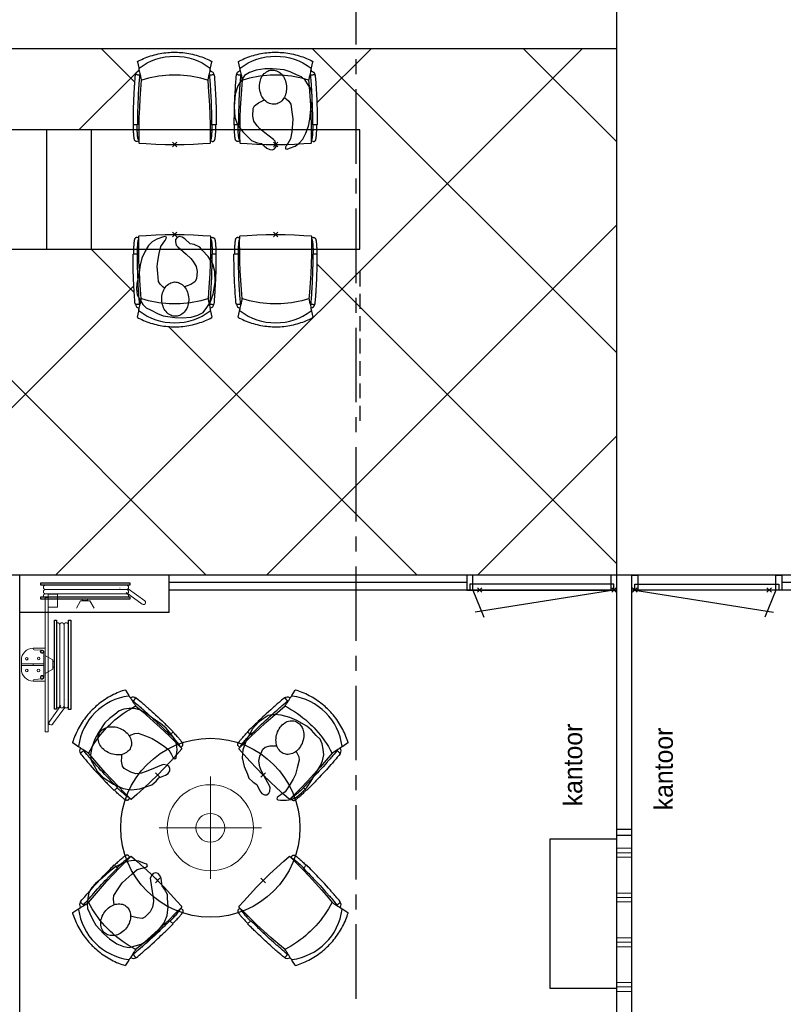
# Model space of a CAD drawing. Header units: millimetres. Extents: x -46954 to 169732, y -26853 to 94136.
# Tile 60 of 174: x -36159 to -31043, y 71334 to 77936. Entities that reach past the tile are written whole.
import ezdxf

# ---------------------------------------------------------------- set-up
doc = ezdxf.new("R2010")
doc.units = ezdxf.units.MM
doc.header["$LTSCALE"] = 400
doc.header["$PDMODE"] = 3
doc.header["$PDSIZE"] = 15
for name, pattern in [('CENTER', [2, 1.25, -0.25, 0.25, -0.25]), ('HIDDEN', [0.375, 0.25, -0.125]), ('STYLE_21', [0.138889, 0.069444, -0.069444])]:
    doc.linetypes.add(name, pattern=pattern)
for name, color, linetype in [('co2-1-n-1-0-8_ip0', 7, 'Continuous'), ('hidekast', 8, 'HIDDEN'), ('inlay', 6, 'Continuous'), ('inr', 4, 'Continuous'), ('plat', 5, 'Continuous'), ('stramien', 1, 'CENTER'), ('symbol', 1, 'Continuous'), ('timmerwerk-ge', 150, 'Continuous'), ('verlichting', 2, 'Continuous')]:
    doc.layers.add(name, color=color, linetype=linetype)
for name, color, linetype, lineweight in [('Interieur-systeemwand glas', 140, 'STYLE_21', 15), ('mat-beton (ihwg)', 5, 'Continuous', 25), ('None', 7, 'Continuous', 9)]:
    doc.layers.add(name, color=color, linetype=linetype, lineweight=lineweight)
doc.styles.add('s100', font='stylu.ttf', dxfattribs={"height": 100})

# ---------------------------------------------------------------- blocks, each defined once
blk = doc.blocks.new('*U17')
at = {"layer": 'None', "color": 140, "linetype": 'Continuous', "lineweight": 15, "flags": 128}
blk.add_lwpolyline([(-21.4, 110), (58.6, 110), (58.6, 106.7, -0.391021), (52.6, 100.2), (-0.9, 95.9, 0.391021), (-12.4, 83.5), (-12.4, -83.5, 0.391021), (-0.9, -95.9), (52.6, -100.2, -0.391021), (58.6, -106.7), (58.6, -110), (-21.4, -110)], format="xyb", close=True, dxfattribs=at)
blk = doc.blocks.new('*U18')
at = {"layer": 'None', "color": 253, "linetype": 'Continuous', "lineweight": 5}
for p, q in [((96.625, -278), (96.625, 266)), ((125.704, -278), (125.704, 266)), ((50.42, -31.849), (50.42, 29))]:
    blk.add_line(p, q, dxfattribs=at)
at = {"layer": 'None', "color": 140, "linetype": 'Continuous', "lineweight": 15}
for p, q in [((50.42, 29), (1.453, 57.31)), ((0, -61), (50.42, -31.849))]:
    blk.add_line(p, q, dxfattribs=at)
at = {"layer": 'None', "color": 92, "linetype": 'Continuous', "lineweight": 25}
for points in [[(60.916, 296), (76.476, 296), (76.476, -300), (60.916, -300)], [(154.785, 296), (171.344, 296), (171.344, -302), (154.785, -302)]]:
    blk.add_lwpolyline(points, close=True, dxfattribs=at)
at = {"layer": 'None', "color": 253, "linetype": 'Continuous', "lineweight": 5}
blk.add_lwpolyline([(50.929, 18), (60.916, 18), (60.916, -18), (50.929, -18)], close=True, dxfattribs=at)
for points, knots in [([(96.866, 264), (96.866, 268.997), (93.792, 272.9335), (90.718, 276.87), (85.875, 278.0735), (81.032, 279.277), (76.476, 277.238)], [0, 0, 0, 0.333549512, 0.333549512, 0.666828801, 0.666828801, 1, 1, 1]), ([(125.825, 264), (125.825, 267.886), (123.8855, 271.2505), (121.946, 274.615), (118.586, 276.5575), (115.226, 278.5), (107.466, 278.5), (104.106, 276.5575), (100.746, 274.615), (98.806, 271.2505), (96.866, 267.886), (96.866, 264)], [0, 0, 0, 0.166769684, 0.166769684, 0.333423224, 0.333423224, 0.499994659, 0.666566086, 0.666566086, 0.833226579, 0.833226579, 1, 1, 1]), ([(154.785, 264), (154.785, 267.886), (152.845, 271.2505), (150.905, 274.615), (147.5455, 276.5575), (144.186, 278.5), (140.306, 278.5), (136.426, 278.5), (133.066, 276.5575), (129.706, 274.615), (127.7655, 271.2505), (125.825, 267.886), (125.825, 264)], [0, 0, 0, 0.166772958, 0.166772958, 0.333424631, 0.333424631, 0.499985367, 0.499985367, 0.666556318, 0.666556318, 0.833223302, 0.833223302, 1, 1, 1]), ([(76.477, -291.432), (81.039, -293.343), (85.8175, -292.072), (90.596, -290.801), (93.6105, -286.876), (96.625, -282.951), (96.625, -278)], [0, 0, 0, 0.333165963, 0.333165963, 0.666458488, 0.666458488, 1, 1, 1]), ([(96.625, -278), (96.625, -281.901), (98.573, -285.2795), (100.521, -288.658), (103.895, -290.609), (107.269, -292.56), (111.165, -292.56), (115.061, -292.56), (118.435, -290.609), (121.809, -288.658), (123.7565, -285.2795), (125.704, -281.901), (125.704, -278)], [0, 0, 0, 0.166754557, 0.166754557, 0.333426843, 0.333426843, 0.500005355, 0.500005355, 0.666583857, 0.666583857, 0.833249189, 0.833249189, 1, 1, 1]), ([(125.704, -278), (125.704, -281.901), (127.6525, -285.2795), (129.601, -288.658), (132.975, -290.609), (136.349, -292.56), (140.245, -292.56), (144.141, -292.56), (147.5145, -290.609), (150.888, -288.658), (152.836, -285.2795), (154.784, -281.901), (154.784, -278)], [0, 0, 0, 0.166757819, 0.166757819, 0.333436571, 0.333436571, 0.500014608, 0.500014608, 0.666582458, 0.666582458, 0.833245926, 0.833245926, 1, 1, 1])]:
    blk.add_open_spline(points, degree=2, knots=knots, dxfattribs=at)
blk = doc.blocks.new('BSH')
at = {"layer": 'None', "color": 140, "linetype": 'Continuous', "lineweight": 15}
for p, q in [((0, -61), (0, 111.155)), ((-159.8585, -36.7557), (-159.8585, 32.756)), ((-80, -6.8893), (-80, 2.8892))]:
    blk.add_line(p, q, dxfattribs=at)
at = {"layer": 'None', "color": 253, "linetype": 'Continuous', "lineweight": 5}
for p, q in [((135.277, -233.0824), (136.142, -233.8294)), ((27.7468, -383.0008), (105.0969, -276.5164)), ((130.6676, -289.4337), (48.7568, -402.0618))]:
    blk.add_line(p, q, dxfattribs=at)
at = {"layer": 'None', "color": 140, "linetype": 'Continuous', "lineweight": 15}
for points in [[(20, 469.75), (82, 469.75), (82, 382.75), (20, 382.75)], [(0, 448), (20, 448), (20, -452), (0, -452)], [(-160, 2.8892), (-9, 2.8892), (-9, -6.8893), (-160, -6.8893)]]:
    blk.add_lwpolyline(points, close=True, dxfattribs=at)
at = {"layer": 'None', "color": 8, "linetype": 'Continuous', "lineweight": 5}
for centre in [(-124, 37.275), (-44.5, 38.775), (-124, -41.275), (-45, -41.275)]:
    blk.add_circle(centre, 8.5, dxfattribs=at)
at = {"layer": 'None', "color": 140, "linetype": 'Continuous', "lineweight": 15}
for centre, start, end in [((-80, 28), 90, 180), ((-80, -32), 180, 270)]:
    blk.add_arc(centre, 80, start, end, dxfattribs=at)
at = {"layer": 'None', "color": 9, "linetype": 'Continuous', "lineweight": 5}
blk.add_arc((38.2528, -392.5302), 14.18399, 137.790600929, 325.770923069, dxfattribs=at)
at = {"layer": 'None', "color": 92, "linetype": 'Continuous', "lineweight": 25}
for points, knots in [([(-11.70075, 86.5025), (-12.2626, 89.0317), (-14.0137, 90.9408), (-15.7648, 92.8499), (-18.23575, 93.6275), (-20.7067, 94.4051), (-23.236, 93.84325), (-25.7653, 93.2814), (-27.67445, 91.53015), (-29.5836, 89.7789), (-30.36125, 87.3079), (-31.1389, 84.8369), (-30.57705, 82.3077), (-30.0152, 79.7785), (-28.26385, 77.8694), (-26.5125, 75.9603), (-24.0415, 75.1827), (-21.5705, 74.4051), (-19.0412, 74.96695), (-16.5119, 75.5288), (-14.60305, 77.28005), (-12.6942, 79.0313), (-11.91655, 81.5023), (-11.1389, 83.9733), (-11.70075, 86.5025)], [0, 0, 0, 0.0833344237, 0.0833344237, 0.1666618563, 0.1666618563, 0.2499968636, 0.2499968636, 0.3333348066, 0.3333348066, 0.4166657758, 0.4166657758, 0.5000000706, 0.5000000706, 0.583336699, 0.583336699, 0.666668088, 0.666668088, 0.7500039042, 0.7500039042, 0.8333377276, 0.8333377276, 0.9166657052, 0.9166657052, 1, 1, 1]), ([(-11.75695, -89.71225), (-12.375, -92.4944), (-14.3012, -94.5944), (-16.2274, -96.6944), (-18.94545, -97.54975), (-21.6635, -98.4051), (-24.4457, -97.78705), (-27.2279, -97.169), (-29.328, -95.24265), (-31.4281, -93.3163), (-32.2835, -90.5982), (-33.1389, -87.8801), (-32.52085, -85.09795), (-31.9028, -82.3158), (-29.97635, -80.2158), (-28.0499, -78.1158), (-25.3318, -77.26045), (-22.6137, -76.4051), (-19.83145, -77.02315), (-17.0492, -77.6412), (-14.94945, -79.56755), (-12.8497, -81.4939), (-11.9943, -84.212), (-11.1389, -86.9301), (-11.75695, -89.71225)], [0, 0, 0, 0.083334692, 0.083334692, 0.1666618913, 0.1666618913, 0.2499964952, 0.2499964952, 0.3333343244, 0.3333343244, 0.4166651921, 0.4166651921, 0.4999998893, 0.4999998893, 0.5833365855, 0.5833365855, 0.6666673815, 0.6666673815, 0.7500034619, 0.7500034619, 0.8333376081, 0.8333376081, 0.9166653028, 0.9166653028, 1, 1, 1])]:
    blk.add_open_spline(points, degree=2, knots=knots, dxfattribs=at)
at = {"layer": 'None', "color": 7}
blk.add_blockref('*U18', (0, 0), dxfattribs=at)
at = {"layer": 'None', "color": 140, "rotation": 180}
blk.add_blockref('*U17', (-21.4, -2), dxfattribs=at)
blk = doc.blocks.new('*U1361')
at = {"layer": 'None', "color": 253, "linetype": 'Continuous', "lineweight": 5}
for p, q in [((96.625, -278), (96.625, 266)), ((125.704, -278), (125.704, 266)), ((50.42, -31.849), (50.42, 29))]:
    blk.add_line(p, q, dxfattribs=at)
at = {"layer": 'None', "color": 140, "linetype": 'Continuous', "lineweight": 15}
for p, q in [((50.42, 29), (1.453, 57.31)), ((0, -61), (50.42, -31.849))]:
    blk.add_line(p, q, dxfattribs=at)
at = {"layer": 'None', "color": 92, "linetype": 'Continuous', "lineweight": 25}
for points in [[(60.916, 296), (76.476, 296), (76.476, -300), (60.916, -300)], [(154.785, 296), (171.344, 296), (171.344, -302), (154.785, -302)]]:
    blk.add_lwpolyline(points, close=True, dxfattribs=at)
at = {"layer": 'None', "color": 253, "linetype": 'Continuous', "lineweight": 5}
blk.add_lwpolyline([(50.929, 18), (60.916, 18), (60.916, -18), (50.929, -18)], close=True, dxfattribs=at)
for points, knots in [([(96.866, 264), (96.866, 268.997), (93.792, 272.9335), (90.718, 276.87), (85.875, 278.0735), (81.032, 279.277), (76.476, 277.238)], [0, 0, 0, 0.333549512, 0.333549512, 0.666828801, 0.666828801, 1, 1, 1]), ([(125.825, 264), (125.825, 267.886), (123.8855, 271.2505), (121.946, 274.615), (118.586, 276.5575), (115.226, 278.5), (107.466, 278.5), (104.106, 276.5575), (100.746, 274.615), (98.806, 271.2505), (96.866, 267.886), (96.866, 264)], [0, 0, 0, 0.166769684, 0.166769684, 0.333423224, 0.333423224, 0.499994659, 0.666566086, 0.666566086, 0.833226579, 0.833226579, 1, 1, 1]), ([(154.785, 264), (154.785, 267.886), (152.845, 271.2505), (150.905, 274.615), (147.5455, 276.5575), (144.186, 278.5), (140.306, 278.5), (136.426, 278.5), (133.066, 276.5575), (129.706, 274.615), (127.7655, 271.2505), (125.825, 267.886), (125.825, 264)], [0, 0, 0, 0.166772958, 0.166772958, 0.333424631, 0.333424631, 0.499985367, 0.499985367, 0.666556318, 0.666556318, 0.833223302, 0.833223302, 1, 1, 1]), ([(76.477, -291.432), (81.039, -293.343), (85.8175, -292.072), (90.596, -290.801), (93.6105, -286.876), (96.625, -282.951), (96.625, -278)], [0, 0, 0, 0.333165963, 0.333165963, 0.666458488, 0.666458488, 1, 1, 1]), ([(96.625, -278), (96.625, -281.901), (98.573, -285.2795), (100.521, -288.658), (103.895, -290.609), (107.269, -292.56), (111.165, -292.56), (115.061, -292.56), (118.435, -290.609), (121.809, -288.658), (123.7565, -285.2795), (125.704, -281.901), (125.704, -278)], [0, 0, 0, 0.166754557, 0.166754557, 0.333426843, 0.333426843, 0.500005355, 0.500005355, 0.666583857, 0.666583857, 0.833249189, 0.833249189, 1, 1, 1]), ([(125.704, -278), (125.704, -281.901), (127.6525, -285.2795), (129.601, -288.658), (132.975, -290.609), (136.349, -292.56), (140.245, -292.56), (144.141, -292.56), (147.5145, -290.609), (150.888, -288.658), (152.836, -285.2795), (154.784, -281.901), (154.784, -278)], [0, 0, 0, 0.166757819, 0.166757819, 0.333436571, 0.333436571, 0.500014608, 0.500014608, 0.666582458, 0.666582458, 0.833245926, 0.833245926, 1, 1, 1])]:
    blk.add_open_spline(points, degree=2, knots=knots, dxfattribs=at)
blk = doc.blocks.new('*X1362')
at = {"layer": 'None', "lineweight": 9}
for p, q in [((37800, 28000), (37800, 28100)), ((37830, 28000), (37830, 28100)), ((37860, 28000), (37860, 28100)), ((38100, 28000), (38100, 28100)), ((38130, 28000), (38130, 28100)), ((38160, 28000), (38160, 28100)), ((38400, 28000), (38400, 28100)), ((38430, 28000), (38430, 28100)), ((38460, 28000), (38460, 28100)), ((38700, 28000), (38700, 28100)), ((38730, 28000), (38730, 28100)), ((38760, 28000), (38760, 28100)), ((39000, 28000), (39000, 28100)), ((39030, 28000), (39030, 28100)), ((39060, 28000), (39060, 28100)), ((39300, 28000), (39300, 28100)), ((39330, 28000), (39330, 28100)), ((39360, 28000), (39360, 28100)), ((39600, 28000), (39600, 28100)), ((39630, 28000), (39630, 28100)), ((39660, 28000), (39660, 28100)), ((39900, 28000), (39900, 28100)), ((39930, 28000), (39930, 28100)), ((39960, 28000), (39960, 28100)), ((40200, 28000), (40200, 28100)), ((40230, 28000), (40230, 28100)), ((40260, 28000), (40260, 28100)), ((40500, 28000), (40500, 28100)), ((40530, 28000), (40530, 28100)), ((40560, 28000), (40560, 28100)), ((40800, 28000), (40800, 28100)), ((40830, 28000), (40830, 28100)), ((40860, 28000), (40860, 28100))]:
    blk.add_line(p, q, dxfattribs=at)
blk = doc.blocks.new('systeemwandstijl 900 hoh')
at = {"layer": 'Interieur-systeemwand glas', "color": 43, "linetype": 'Continuous', "lineweight": 9}
blk.add_lwpolyline([(0, 20), (100, 20), (100, -20), (0, -20)], close=True, dxfattribs=at)
at = {"layer": 'Interieur-systeemwand glas', "color": 43, "linetype": 'Continuous', "lineweight": 15}
for p in [(0, 900), (0, 0)]:
    blk.add_point(p, dxfattribs=at)
blk = doc.blocks.new('symb-ps03_b2')
blk.add_lwpolyline([(82.2, -333.7), (93.5, -323.3), (109.6, -304.5), (119.8, -284.7), (121.3, -230.8), (122.5, -183.8), (115.8, -150.4), (104.2, -98.4), (90.8, -52.2), (69, -24.8), (57.7, -13.2), (50.2, -0.9), (49.4, 8.5), (59.4, 13), (75.8, 8.9), (114.7, -1.3), (145.3, -16.6), (172.1, -41.1), (196.4, -77.8), (221.1, -122.2), (235.7, -169.2), (249.9, -232.3), (265.9, -290), (270.3, -324.8), (267.4, -365.4), (252.2, -399.3), (234.6, -432.8), (213.5, -457.5), (181.2, -475.4), (141, -499), (102.8, -516.9), (26.9, -533.5), (-23.3, -539.3), (-83.1, -537.5), (-129.9, -527.7), (-165.1, -510.7), (-191.8, -478.7), (-217.7, -447.5), (-240.8, -394), (-258.1, -313.4), (-261.7, -241.7), (-250.8, -189), (-222, -138.3), (-185.2, -93.4), (-169.5, -72.2), (-133.8, -53.9), (-107.1, -45.7), (-74.5, -10), (-56.5, 2.3), (-37.5, 6.7), (-23, 0.8), (-11.7, -12.6), (-10.5, -27.9), (-13.2, -49.2), (-22.6, -61.1), (-75.1, -114.5), (-104.5, -144.9), (-120.7, -165.7), (-138.4, -200.3), (-141.8, -234.1), (-134.6, -284.5), (-123.4, -302.1), (-94.4, -318.8), (-69, -327.2), (-51.7, -333)])
blk.add_lwpolyline([(-74.5, -413.3, 0.078796), (-66.1, -458.3, 0.088041), (-45.7, -493.9, 0.105312), (-14.5, -518.5, 0.121926), (19.1, -525.8, 0.121926), (52.3, -516.6, 0.105312), (82.1, -490.3, 0.088041), (100.3, -453.5, 0.078796), (106.2, -408.2, 0.078796), (97.7, -363.2, 0.088041), (77.4, -327.6, 0.105312), (46.2, -303, 0.121926), (12.5, -295.7, 0.121926), (-20.6, -304.9, 0.105312), (-50.4, -331.2, 0.088041), (-68.6, -368, 0.078796)], format="xyb", close=True)
blk = doc.blocks.new('co2-1-n-1-0-8_b2')
for p, q in [((-251.5, -20.3), (-255.8, -20.3)), ((251.5, -20.3), (255.8, -20.3)), ((-249.1, -132.2), (-279.1, -131.7)), ((-251.6, -131.7), (-251.6, -132.2)), ((251.6, -131.7), (251.6, -132.2)), ((-220.5, -431.4), (-220.7, -431.4)), ((220.7, -431.4), (220.5, -431.4)), ((-250, -554.2), (-241.1, -513.2)), ((-239.3, -492.8), (-236.8, -493.3)), ((-231.5, -468.8), (-234.2, -468.3)), ((234.4, -468), (231.4, -468.6)), ((236.7, -493), (239.1, -492.6)), ((241.1, -513.2), (250, -554.2))]:
    blk.add_line(p, q)
at = {"flags": 128}
for points in [[(-238.5, -9.5), (-189.8, -6), (-126.6, -2.7), (-63.3, -0.7), (0, 0)], [(0, 0), (63.3, -0.7), (126.6, -2.7), (189.8, -6), (238.5, -9.5)], [(-255.8, -20.3), (-257.1, -20.4), (-258.3, -20.7), (-259.5, -21.1), (-260.7, -21.6), (-261.9, -22.1), (-263, -22.8), (-264.1, -23.6), (-265.4, -24.8), (-266.8, -26.5), (-267.8, -28.1), (-268.4, -29.4), (-268.8, -30.4), (-269.5, -32.8), (-270, -34.9), (-270.5, -37.1), (-270.9, -39.4), (-271.3, -41.9), (-271.6, -44.3), (-272, -46.9), (-272.4, -49.7), (-272.7, -52.9), (-273.1, -56.4), (-273.5, -60.3), (-273.8, -64.4), (-274.2, -69.1), (-274.6, -74.7), (-275, -81.4), (-275.4, -89.2), (-275.8, -98.1), (-276, -105.6), (-276.2, -113.7), (-276.3, -122.4), (-276.4, -131.8)], [(-223.6, -431.8), (-228.8, -369.6), (-233.1, -307.4), (-236.5, -244.1), (-239, -180.9), (-240.5, -117.6), (-241, -54.2), (-240.8, -12)], [(240.8, -12), (240.9, -73.4), (240.1, -134.8), (238.4, -198.1), (235.7, -261.3), (232, -324.6), (227.4, -387.7), (223.6, -431.8)], [(255.8, -20.3), (257.1, -20.4), (258.3, -20.7), (259.5, -21.1), (260.7, -21.6), (261.9, -22.1), (263, -22.8), (264.1, -23.6), (265.4, -24.8), (266.8, -26.5), (267.8, -28.1), (268.4, -29.4), (268.8, -30.4), (269.5, -32.8), (270, -34.9), (270.5, -37.1), (270.9, -39.4), (271.3, -41.9), (271.6, -44.3), (272, -46.9), (272.4, -49.7), (272.7, -52.9), (273.1, -56.4), (273.5, -60.3), (273.8, -64.4), (274.2, -69.1), (274.6, -74.7), (275, -81.4), (275.4, -89.2), (275.8, -98.1), (276, -105.6), (276.2, -113.7), (276.3, -122.4), (276.4, -131.8)], [(-250, -468), (-253.3, -468.2), (-255.6, -468.2), (-257.8, -468.2), (-259.7, -468), (-261.4, -467.8), (-262.7, -467.5), (-264.9, -466.6), (-266.3, -450.4), (-267.4, -435.8), (-268.5, -422.4), (-269.3, -410.3), (-270, -401), (-270.6, -392.6), (-271.1, -385.1), (-271.5, -378.5), (-271.8, -372.8), (-272.1, -368), (-272.9, -354.6), (-273.7, -340.4), (-274.5, -325.4), (-275.2, -310.1), (-275.8, -294.9), (-276.6, -274.8), (-277.3, -254.8), (-277.8, -234.9), (-278, -228.3), (-278.2, -221.8), (-278.3, -215.3), (-278.4, -208.9), (-278.5, -202.3), (-278.7, -195.2), (-278.8, -187.2), (-278.9, -178.1), (-279, -168.1), (-279.1, -157), (-279.1, -144.8), (-279.1, -131.7)], [(-240.5, -95.2), (-241.5, -95.2), (-243, -95.2), (-244.8, -95.2), (-246.8, -95.2), (-248.9, -95.3), (-251, -95.3)], [(240.7, -95.2), (241.5, -95.2), (243, -95.2), (244.8, -95.2), (246.8, -95.2), (248.9, -95.3), (250.8, -95.3)], [(250, -468), (253.3, -468.2), (255.6, -468.2), (257.8, -468.2), (259.7, -468), (261.4, -467.8), (262.7, -467.5), (263.7, -467.1), (265, -466.1), (266, -453.4), (267, -441.6), (267.8, -430.7), (268.6, -420.8), (269.2, -412), (269.8, -404.1), (270.3, -397.1), (270.7, -390.6), (271.1, -384.3), (271.5, -377.9), (271.9, -371.5), (272.3, -365), (273.4, -345.2), (274.5, -325.3), (275.4, -305.3), (276, -290.1), (276.6, -274.8), (277.1, -259.7), (277.6, -245.3), (277.9, -231.9), (278, -226.9), (278.2, -221.2), (278.3, -214.5), (278.5, -206.9), (278.6, -198.4), (278.7, -188.9), (278.9, -176.5), (279, -162.9), (279.1, -148), (279.1, -131.7), (249.1, -132.2)], [(-250, -468), (-248.5, -467.9), (-246.1, -467.6), (-243.8, -467.2), (-241.7, -466.8), (-239.8, -466.3), (-238.2, -465.8), (-237, -465.2), (-235, -464), (-236.3, -448.9), (-237.4, -435.5), (-238.3, -423.4), (-239.1, -412.6), (-239.8, -403.2), (-240.3, -395.1), (-240.8, -388.6), (-241.2, -382.4), (-241.6, -376), (-242, -369.6), (-242.4, -363.2), (-243.5, -343.6), (-244.5, -323.8), (-245.4, -304), (-246.2, -285.1), (-246.9, -266.1), (-247.5, -247.9), (-247.9, -231.1), (-248, -226.2), (-248.2, -220.5), (-248.3, -213.9), (-248.5, -206.4), (-248.6, -197.9), (-248.8, -188.5), (-248.9, -176.2), (-249, -162.7), (-249.1, -147.9), (-249.1, -132.2)], [(249.1, -132.2), (249.1, -146.9), (249, -160.6), (248.9, -172.9), (248.8, -183.9), (248.7, -193.5), (248.5, -201.8), (248.4, -208.3), (248.3, -214.7), (248.2, -221.1), (248, -227.6), (247.9, -234.1), (247.3, -253.9), (246.6, -273.8), (245.9, -293.6), (245, -312.5), (244.1, -331.4), (243.2, -349.5), (242.2, -366.2), (241.9, -371), (241.5, -376.6), (241.1, -383.1), (240.6, -390.6), (240.1, -398.9), (239.4, -408.1), (238.5, -420.2), (237.5, -433.4), (236.4, -447.9), (235, -464), (237, -465.2), (238.2, -465.8), (239.8, -466.3), (241.7, -466.8), (243.8, -467.2), (246.1, -467.6), (248.5, -467.9), (250, -468)], [(-241.1, -513.2), (-239, -503.7), (-237.1, -494.8), (-234.9, -484.6), (-232.9, -475.3), (-231.1, -466.9), (-229.4, -459.3), (-228, -452.7), (-226.8, -447), (-225.7, -442.2), (-224.9, -438.4)], [(-224.9, -438.4), (-224.4, -436.2), (-224.1, -434.5), (-223.8, -433.2), (-223.6, -432.5)], [(-223.7, -432.8), (-223.7, -432.8), (-223.6, -432.5)], [(-223.6, -431.7), (-223.6, -431.7), (-223.6, -431.8)], [(0, -465.5), (-18.1, -465.2), (-36.1, -464.6), (-59.3, -463.1), (-82.5, -460.9), (-105.6, -457.9), (-128.5, -454.2), (-151.9, -449.7), (-175, -444.4), (-197.9, -438.3), (-220.5, -431.4)], [(220.5, -431.4), (198.1, -438.3), (175.3, -444.3), (152.1, -449.7), (128.5, -454.2), (105.7, -457.9), (82.8, -460.8), (59.5, -463.1), (36.1, -464.6), (18.1, -465.2), (0, -465.5)], [(223.6, -431.8), (223.6, -431.7), (223.6, -431.7)], [(223.6, -432.5), (223.6, -432.5), (223.7, -432.8)], [(223.6, -432.5), (223.7, -432.8), (224, -434), (224.4, -435.9), (224.9, -438.4)], [(224.9, -438.4), (225.7, -442.2), (226.8, -447), (228, -452.7), (229.4, -459.3), (231.1, -466.8), (232.9, -475.2), (234.9, -484.6), (237.1, -494.8), (239, -503.7), (241.1, -513.2)], [(-248.6, -556.9), (-241.7, -560.6), (-230.9, -566), (-220.5, -570.8), (-209.7, -575.6), (-197.7, -580.6), (-185.6, -585.3), (-173.3, -589.7), (-161, -593.7), (-148.6, -597.5), (-136.1, -601), (-123.5, -604.2), (-110.8, -607), (-98.1, -609.6), (-85.4, -611.8), (-72.6, -613.8), (-59.7, -615.4), (-46.8, -616.7), (-33.9, -617.7), (-22.6, -618.2), (-10.7, -618.6), (0, -618.7)], [(0, -618.7), (7.7, -618.6), (19.8, -618.3), (31.2, -617.8), (42.9, -617), (55.8, -615.8), (68.7, -614.3), (81.5, -612.4), (94.3, -610.3), (107, -607.8), (119.7, -605.1), (132.3, -602), (144.8, -598.6), (157.2, -594.9), (169.5, -590.9), (181.8, -586.7), (194, -582.1), (206, -577.2), (217.9, -572), (228.2, -567.2), (238.9, -562), (248.7, -556.9)]]:
    blk.add_lwpolyline(points, dxfattribs=at)
for centre, radius, start, end in [((-251.5, -32.8), 12.5, 31.88123, 90), ((-251.5, -32.8), 12.5, 293.14629, 327.65776), ((-238.3, -12), 2.5, 94.56646, 179.48074), ((238.3, -12), 2.5, 0.51926, 85.43354), ((251.5, -32.8), 12.5, 90, 148.11877), ((251.5, -32.8), 12.5, 212.34224, 246.85371), ((-226.1, -432), 2.5, 341.68171, 5.2297), ((-226.1, -431.9), 2.5, 347.79098, 5.22757), ((226.1, -431.9), 2.5, 174.77243, 192.20902), ((226.1, -432), 2.5, 174.778, 187.14446), ((226.1, -432), 2.5, 187.15482, 198.3185), ((-233.6, -464.5), 28.8, 186.1005, 258.54259), ((-166.7, -477.3), 75, 191.73142, 197.31644), ((-233.7, -464.5), 3.77, 192.88655, 261.7566), ((0.2, -200.9), 391.2, 232.63547, 269.9709), ((-0.2, -200.9), 391.2, 270.03074, 307.36288), ((234, -464.6), 3.4, 276.6537, 346.92859), ((166.7, -477.3), 75, 342.67468, 348.45132), ((234, -464.6), 28.4, 280.35782, 354.00571), ((-247.5, -554.8), 2.5, 167.79098, 242.16084), ((247.5, -554.8), 2.5, 297.83916, 12.20902)]:
    blk.add_arc(centre, radius, start, end)
for points in [[(-243.3, -32.8), (-243.7, -32.8), (-244.1, -33.5), (-245, -36.2), (-245.5, -38.1), (-246.4, -43.2), (-246.9, -46.3), (-247.8, -53.6), (-248.3, -57.8), (-249.1, -67), (-249.5, -72), (-250.2, -82.7), (-250.6, -88.4), (-251.1, -100.3), (-251.3, -106.4), (-251.5, -118.9), (-251.6, -125.3), (-251.6, -131.7)], [(243.3, -32.8), (243.7, -32.8), (244.1, -33.5), (245, -36.2), (245.5, -38.1), (246.4, -43.2), (246.9, -46.3), (247.8, -53.6), (248.3, -57.8), (249.1, -67), (249.5, -72), (250.2, -82.7), (250.6, -88.4), (251.1, -100.3), (251.3, -106.4), (251.5, -118.9), (251.6, -125.3), (251.6, -131.7)]]:
    blk.add_open_spline(points, degree=3, knots=[0, 0, 0, 0, 0.125, 0.125, 0.25, 0.25, 0.375, 0.375, 0.5, 0.5, 0.625, 0.625, 0.75, 0.75, 0.875, 0.875, 0.9994014, 0.9994014, 0.9994014, 0.9994014])
at = {"layer": 'co2-1-n-1-0-8_ip0'}
blk.add_point((0, 0), dxfattribs=at)
blk = doc.blocks.new('lamp02')
at = {"layer": 'verlichting', "lineweight": 0}
for q in [(0, 555.36), (555.36, 0), (0, -555.36), (-555.36, 0)]:
    blk.add_line((0, 0), q, dxfattribs=at)
for radius in [468, 156]:
    blk.add_circle((0, 0), radius, dxfattribs=at)

msp = doc.modelspace()

# ---------------------------------------------------------------- linework, layer by layer
at = {"layer": 'hidekast'}
msp.add_line((-33880.06264, 76247.43138), (-33880.06264, 75214.45248), dxfattribs=at)
at = {"layer": 'inlay'}
for p, q in [((-32157.73725, 74211.80006), (-32157.73725, 78206.57274)), ((-32157.73725, 77741.61338), (-39257.73324, 77741.61338)), ((-32389.93244, 77741.61338), (-35919.74575, 74211.80006)), ((-35611.60988, 77741.61338), (-35389.69589, 77519.69939)), ((-34197.39631, 77741.61338), (-32157.73725, 75701.95431)), ((-33804.146, 77741.61338), (-34168.12039, 77377.63899)), ((-33804.146, 77741.61338), (-34168.12039, 77377.63899)), ((-32783.18275, 77741.61338), (-32157.73725, 77116.16787)), ((-32157.73725, 74211.80006), (-32157.73725, 77741.61338)), ((-35359.55294, 77600.42), (-35762.54155, 77197.43138)), ((-32157.73725, 76559.595), (-34505.53219, 74211.80006)), ((-35681.64145, 76397.43138), (-35391.96822, 76107.75816)), ((-34166.01405, 76296.01755), (-32157.73725, 74287.74075)), ((-35394.56139, 76151.19798), (-37377.566, 74168.19338)), ((-36802.68705, 76104.26343), (-34910.22369, 74211.80006)), ((-35162.67493, 75878.46487), (-33496.01013, 74211.80006)), ((-32157.73725, 75145.38144), (-33091.31862, 74211.80006))]:
    msp.add_line(p, q, dxfattribs=at)
at = {"layer": 'inr'}
msp.add_circle((-34881.94219, 72517.89769), 600, dxfattribs=at)
at = {"layer": 'Interieur-systeemwand glas', "lineweight": 15}
msp.add_line((-36157.97452, 73011.57274), (-36157.97452, 72911.57274), dxfattribs=at)
at = {"layer": 'mat-beton (ihwg)', "lineweight": 25}
for p, q in [((-36158.0801, 74211.79097), (-36408.0801, 74211.79097)), ((-36158.0801, 69211.60428), (-36158.0801, 74211.79097))]:
    msp.add_line(p, q, dxfattribs=at)
at = {"layer": 'None', "color": 253, "linetype": 'Continuous', "lineweight": 5}
for p, q in [((-35489.28568, 74125.04201), (-35488.53868, 74125.90701)), ((-35339.36728, 74017.51181), (-35445.85168, 74094.86191)), ((-35432.93438, 74120.43261), (-35320.30628, 74038.52181))]:
    msp.add_line(p, q, dxfattribs=at)
at = {"layer": 'None', "color": 9, "linetype": 'Continuous', "lineweight": 5}
msp.add_arc((-35329.83788, 74028.01781), 14.18399, 227.79060093, 55.770923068, dxfattribs=at)
at = {"layer": 'plat'}
for p, q in [((-28457.83881, 74211.80006), (-36158.0801, 74211.80006)), ((-35158.06191, 73961.80006), (-35158.0801, 74211.87281)), ((-33123.73725, 74211.80006), (-33163.73725, 74211.80006)), ((-33163.73725, 74211.80006), (-33163.73725, 74111.80006)), ((-33123.73725, 74111.80006), (-33123.73725, 74211.80006)), ((-32157.73725, 74211.80006), (-32197.73725, 74211.80006)), ((-32197.73725, 74211.80006), (-32197.73725, 74111.80006)), ((-32157.73316, 72466.57692), (-32157.73725, 74211.80006)), ((-32157.73725, 74111.80006), (-32157.73725, 74211.80006)), ((-32057.73325, 72506.57703), (-32057.73725, 74211.80006)), ((-32057.73725, 74111.80006), (-32057.73725, 74211.80006)), ((-32057.73725, 74211.80006), (-32017.73725, 74211.80006)), ((-32017.73725, 74211.80006), (-32017.73725, 74111.80006)), ((-31091.73725, 74111.80006), (-31091.73725, 74211.80006)), ((-31091.73725, 74211.80006), (-31051.73725, 74211.80006)), ((-31051.73725, 74211.80006), (-31051.73725, 74111.80006)), ((-33163.73725, 74161.80006), (-35158.07646, 74161.80006)), ((-32177.73725, 74151.80006), (-33143.73725, 74151.80006)), ((-33143.73725, 74151.80006), (-33143.73725, 74111.80006)), ((-32177.73725, 74111.80006), (-32177.73725, 74151.80006)), ((-32037.73725, 74111.80006), (-32037.73725, 74151.80006)), ((-32037.73725, 74151.80006), (-31071.73725, 74151.80006)), ((-31071.73725, 74151.80006), (-31071.73725, 74111.80006)), ((-28557.73423, 74161.80006), (-31051.73725, 74161.80006)), ((-32157.83882, 74111.80006), (-35158.07282, 74111.80006)), ((-33163.73725, 74111.80006), (-33123.73725, 74111.80006)), ((-33143.73725, 74111.80006), (-32177.73725, 74111.80006)), ((-33123.7372, 74111.80003), (-33049.65187, 73930.34847)), ((-32177.7372, 74111.80003), (-33106.52353, 73964.49104)), ((-32197.73725, 74111.80006), (-32157.73725, 74111.80006)), ((-28457.83859, 74111.80006), (-32057.83882, 74111.80006)), ((-32017.73725, 74111.80006), (-32057.73725, 74111.80006)), ((-32037.7373, 74111.80003), (-31108.95097, 73964.49104)), ((-31071.73725, 74111.80006), (-32037.73725, 74111.80006)), ((-31091.7373, 74111.80003), (-31165.82263, 73930.34847)), ((-31051.73725, 74111.80006), (-31091.73725, 74111.80006)), ((-35158.06191, 73961.80006), (-36158.0801, 73961.80006)), ((-32057.73325, 72506.57703), (-32157.73325, 72506.5768)), ((-32057.73325, 72466.57691), (-32057.73325, 72506.57703)), ((-32157.73374, 69211.61756), (-32157.73325, 72466.57692)), ((-32057.73325, 72466.57691), (-32157.73325, 72466.57692)), ((-32057.73374, 69211.61754), (-32057.73325, 72466.57691))]:
    msp.add_line(p, q, dxfattribs=at)
at = {"layer": 'stramien'}
msp.add_line((-33907.73324, 86270.47274), (-33907.73324, 67562.50274), dxfattribs=at)
at = {"layer": 'timmerwerk-ge'}
for p, q in [((-35980.06264, 77197.43138), (-35980.06264, 76397.43138)), ((-35680.06264, 77197.43138), (-35680.06264, 76397.43138))]:
    msp.add_line(p, q, dxfattribs=at)
for points in [[(-33880.06264, 77197.43138), (-37530.06264, 77197.43138), (-37530.06264, 76397.43138), (-33880.06264, 76397.43138)], [(-32157.7334, 71441.62313), (-32157.7334, 72441.62313), (-32607.7334, 72441.62313), (-32607.7334, 71441.62313)]]:
    msp.add_lwpolyline(points, close=True, dxfattribs=at)

# ---------------------------------------------------------------- block references
at = {"layer": 'inr', "xscale": -1, "rotation": 180}
for p in [(-35121.0859, 77099.3312), (-34444.6013, 77099.3312)]:
    msp.add_blockref('co2-1-n-1-0-8_b2', p, dxfattribs=at)
at = {"layer": 'inr'}
for p in [(-35121.0859, 76495.53156), (-34444.6013, 76495.53156)]:
    msp.add_blockref('co2-1-n-1-0-8_b2', p, dxfattribs=at)
for p, rotation in [((-35235.49558, 72871.45108), 225), ((-34528.3888, 72871.45108), 135), ((-35235.49558, 72164.3443), 314.9999999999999), ((-34528.3888, 72164.3443), 44.99999999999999)]:
    msp.add_blockref('co2-1-n-1-0-8_b2', p, dxfattribs=dict(at, rotation=rotation))
at = {"layer": 'None', "color": 7, "rotation": 90}
msp.add_blockref('*U1361', (-35722.36808, 73989.76501), dxfattribs=at)
at = {"layer": 'None', "color": 7}
msp.add_blockref('BSH', (-35988.20529, 73613.79856), dxfattribs=at)
msp.add_blockref('BSH', (-35988.20529, 73613.79856), dxfattribs=at)
at = {"layer": 'plat', "rotation": 90}
for name, p in [('systeemwandstijl 900 hoh', (-32177.73774, 74111.80015)), ('*X1362', (-4057.73424, 31520.51755))]:
    msp.add_blockref(name, p, dxfattribs=at)
at = {"layer": 'plat', "xscale": -1, "rotation": 270}
msp.add_blockref('systeemwandstijl 900 hoh', (-32037.73676, 74111.80015), dxfattribs=at)
at = {"layer": 'symbol', "linetype": 'Continuous', "lineweight": 0, "xscale": -1}
for p, rotation in [((-34428.33011, 77073.69015), 186.8849104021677), ((-35126.95621, 76473.15975), 3.534914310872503), ((-35145.22003, 72936.32954), 248.6076864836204), ((-34481.90423, 72733.74737), 163.3740822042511), ((-35267.05117, 72228.05865), 324.8924233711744)]:
    msp.add_blockref('symb-ps03_b2', p, dxfattribs=dict(at, rotation=rotation))
at = {"layer": 'verlichting', "lineweight": 0, "xscale": -0.6175345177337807, "yscale": 0.6175345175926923, "zscale": 0.6175345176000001, "rotation": 180.000189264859}
msp.add_blockref('lamp02', (-34881.94219, 72517.89769), dxfattribs=at)

# ---------------------------------------------------------------- texts
at = {"layer": 'plat', "style": 's100'}
for p in [(-32390.11576, 72661.73203), (-31782.91955, 72635.13174)]:
    msp.add_text('kantoor', height=124.21728, rotation=90, dxfattribs=at).set_placement(p)

doc.saveas('drawing.dxf')
